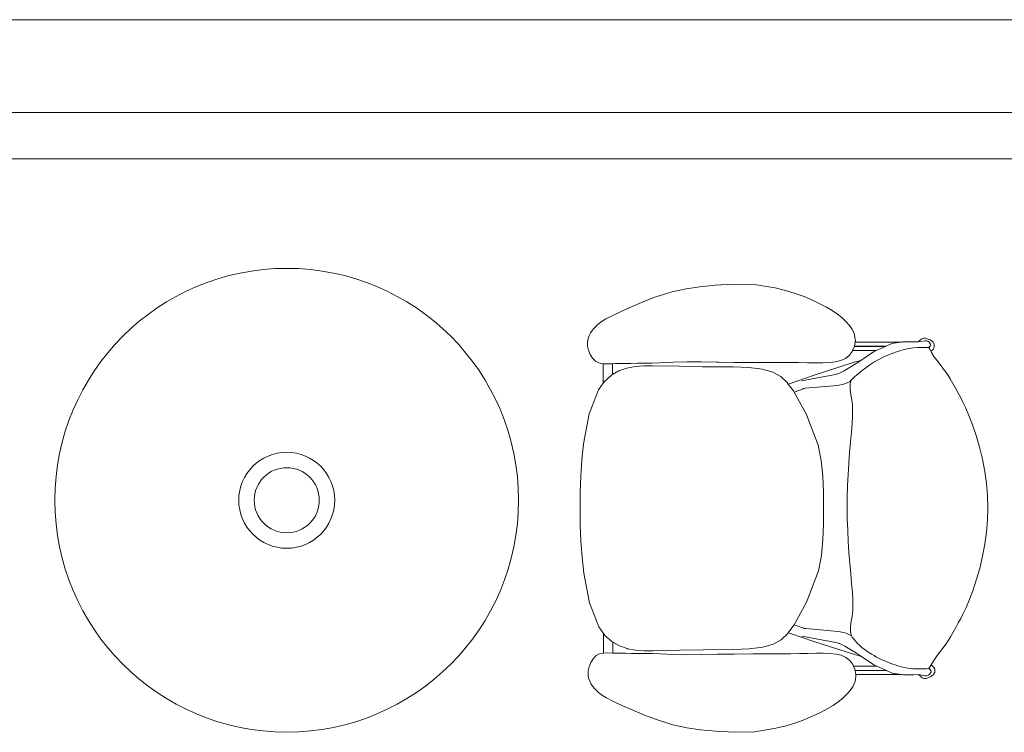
# Model space of a CAD drawing. Header units: millimetres. Extents: x 99250 to 122845, y -19292 to 18303.
# Tile 34 of 99: x 110835 to 112454, y 17131 to 18302. Entities that reach past the tile are written whole.
import ezdxf

# ---------------------------------------------------------------- set-up
doc = ezdxf.new("R2010")
doc.units = ezdxf.units.MM
doc.header["$MEASUREMENT"] = 0
doc.layers.add('IRISH HOUSE_HYD AIRPORT_DRAINAGE LAYOUT 1$0$GREY SCALE', color=8, linetype='Continuous')
doc.layers.add('IRISH HOUSE_HYD AIRPORT_DRAINAGE LAYOUT 1$0$GREYSCALE', color=8, linetype='Continuous', lineweight=0)
doc.layers.add('M-MEP-ELPR-EQUIP', color=6, linetype='Continuous', lineweight=20)

# ---------------------------------------------------------------- blocks, each defined once
blk = doc.blocks.new('IRISH HOUSE_HYD AIRPORT_DRAINAGE LAYOUT 1$0$FLOOR PLAN')
at = {"layer": 'IRISH HOUSE_HYD AIRPORT_DRAINAGE LAYOUT 1$0$GREYSCALE', "color": 8, "lineweight": 0, "ltscale": 0.2}
blk.add_line((21163.6, 18301.8), (1808.8, 18301.8), dxfattribs=at)
at = {"layer": 'IRISH HOUSE_HYD AIRPORT_DRAINAGE LAYOUT 1$0$GREYSCALE', "color": 8, "lineweight": 0, "ltscale": 0.25}
for p, q in [((21163.6, 18149.4), (1806, 18149.4)), ((6935.6, 18149.4), (21163.6, 18149.4)), ((8543.7, 18149.4), (21163.6, 18149.4)), ((21163.6, 18073.2), (6935.6, 18073.2))]:
    blk.add_line(p, q, dxfattribs=at)
at = {"layer": 'IRISH HOUSE_HYD AIRPORT_DRAINAGE LAYOUT 1$0$GREYSCALE', "color": 8, "lineweight": 0}
for p, q in [((12008.8, 17867.4), (11978.4, 17865.6)), ((12042.5, 17866.4), (12008.8, 17867.4)), ((12077.1, 17861), (12042.5, 17866.4)), ((11907.9, 17854.8), (11879.3, 17845.6)), ((11930.8, 17859.8), (11907.9, 17854.8)), ((11953.2, 17863.1), (11930.8, 17859.8)), ((11978.4, 17865.6), (11953.2, 17863.1)), ((12093.9, 17856.9), (12077.1, 17861)), ((12109.8, 17852), (12093.9, 17856.9)), ((12124.6, 17846.7), (12109.8, 17852)), ((11861.1, 17838.5), (11842.1, 17830.5)), ((11879.3, 17845.6), (11861.1, 17838.5)), ((12138.2, 17841), (12124.6, 17846.7)), ((12150.5, 17835.1), (12138.2, 17841)), ((12161.5, 17829.3), (12150.5, 17835.1)), ((11824.2, 17822.4), (11809.1, 17815.4)), ((11842.1, 17830.5), (11824.2, 17822.4)), ((12171, 17823.7), (12161.5, 17829.3)), ((12179.4, 17818.1), (12171, 17823.7)), ((12186.8, 17812.3), (12179.4, 17818.1)), ((11788.3, 17803.2), (11785.3, 17800.5)), ((11792.5, 17806.2), (11788.3, 17803.2)), ((11799, 17810.1), (11792.5, 17806.2)), ((11809.1, 17815.4), (11799, 17810.1)), ((12193.4, 17805.9), (12186.8, 17812.3)), ((12193.4, 17805.9), (12199.1, 17799.5)), ((11773.6, 17787.3), (11771.2, 17782.7)), ((11773.6, 17787.3), (11776.2, 17791.1)), ((11776.2, 17791.1), (11779.1, 17794.5)), ((11782.2, 17797.7), (11779.1, 17794.5)), ((11785.3, 17800.5), (11782.2, 17797.7)), ((12204, 17792.4), (12199.1, 17799.5)), ((12204, 17792.4), (12207.3, 17784.7)), ((11769.5, 17777.6), (11768.6, 17771.9)), ((11768.6, 17771.9), (11768.8, 17765.6)), ((11771.2, 17782.7), (11769.5, 17777.6)), ((12207.3, 17784.7), (12207.6, 17782.9)), ((12208.5, 17776.8), (12207.6, 17782.9)), ((12207.6, 17766.1), (12208.5, 17772)), ((12208.6, 17776.6), (12208.5, 17776.8)), ((12208.5, 17772), (12208.9, 17774.6)), ((12284.5, 17772.1), (12208.5, 17772)), ((12208.6, 17776.6), (12208.9, 17774.6)), ((12268.6, 17769.6), (12259.4, 17765.5)), ((12271.7, 17770.5), (12268.6, 17769.6)), ((12284.5, 17772.1), (12271.7, 17770.5)), ((12286.5, 17772.4), (12284.5, 17772.1)), ((12289.5, 17772.4), (12286.5, 17772.4)), ((12289.5, 17772.4), (12301.1, 17772.4)), ((12303.9, 17772.4), (12301.1, 17772.4)), ((12311.7, 17772.2), (12303.9, 17772.4)), ((12311.7, 17772.2), (12312.2, 17772.2)), ((12320.4, 17773.4), (12312.2, 17772.2)), ((12312.2, 17772.2), (12312.9, 17773.1)), ((12315.5, 17775.4), (12312.9, 17773.1)), ((12317.9, 17777.4), (12315.5, 17775.4)), ((12320.8, 17778.5), (12317.9, 17777.4)), ((12320.4, 17773.4), (12322.9, 17774.2)), ((12324, 17778.5), (12320.8, 17778.5)), ((12322.9, 17774.2), (12325.6, 17774.2)), ((12326.9, 17777.4), (12324, 17778.5)), ((12325.6, 17774.2), (12328.1, 17773.4)), ((12326.9, 17777.4), (12331.7, 17775.7)), ((12328.1, 17773.4), (12330.1, 17771.9)), ((12330.1, 17771.9), (12331.3, 17770.1)), ((12331.6, 17769.7), (12331.3, 17770.1)), ((12331.7, 17769.5), (12331.6, 17769.7)), ((12331.7, 17775.7), (12335.6, 17773.2)), ((12331.9, 17769.2), (12331.7, 17769.5)), ((12332, 17769.1), (12331.9, 17769.2)), ((12332.1, 17768.9), (12332, 17769.1)), ((12332.1, 17768.8), (12332.1, 17768.9)), ((12335.6, 17773.2), (12336.5, 17772)), ((12336.5, 17772), (12337.2, 17770.9)), ((12337.2, 17770.9), (12337.7, 17769.9)), ((12337.7, 17769.9), (12338.1, 17769)), ((12338.1, 17769), (12338.4, 17768.2)), ((11768.8, 17765.6), (11770.3, 17758.7)), ((11770.3, 17758.7), (11773, 17751.8)), ((12198.8, 17750.1), (12203.8, 17756.8)), ((12203.8, 17756.8), (12204.4, 17758.2)), ((12204.4, 17758.2), (12207.1, 17764.5)), ((12243.3, 17758.3), (12204.4, 17758.2)), ((12207.1, 17764.5), (12207.2, 17764.8)), ((12207.2, 17764.8), (12207.4, 17765.4)), ((12207.2, 17764.8), (12258.2, 17764.9)), ((12207.4, 17765.4), (12207.6, 17766.1)), ((12259.4, 17765.5), (12207.4, 17765.4)), ((12238.6, 17756.1), (12218, 17742)), ((12243.3, 17758.3), (12238.6, 17756.1)), ((12258.2, 17764.9), (12243.3, 17758.3)), ((12259.4, 17765.5), (12258.2, 17764.9)), ((12329.5, 17762.9), (12329.3, 17763.2)), ((12329.5, 17762.9), (12330.1, 17763.4)), ((12331.1, 17760.2), (12329.5, 17762.9)), ((12330.3, 17763.6), (12330.1, 17763.4)), ((12331.4, 17765.4), (12330.3, 17763.6)), ((12332.9, 17756.9), (12331.1, 17760.2)), ((12331.4, 17765.4), (12331.6, 17765.6)), ((12331.6, 17765.6), (12331.8, 17765.9)), ((12331.8, 17765.9), (12331.9, 17766.1)), ((12331.9, 17766.1), (12332, 17766.2)), ((12332, 17766.2), (12332.1, 17766.3)), ((12332.2, 17768.7), (12332.1, 17768.8)), ((12332.1, 17766.3), (12332.2, 17766.4)), ((12332.3, 17768.6), (12332.2, 17768.7)), ((12332.2, 17768.7), (12332.2, 17768.7)), ((12332.2, 17766.6), (12332.3, 17766.7)), ((12332.2, 17766.5), (12332.2, 17766.6)), ((12332.2, 17766.4), (12332.2, 17766.5)), ((12332.3, 17768.5), (12332.3, 17768.6)), ((12332.3, 17768.4), (12332.3, 17768.5)), ((12332.3, 17768.5), (12332.3, 17768.5)), ((12332.4, 17768.3), (12332.3, 17768.4)), ((12332.3, 17766.8), (12332.3, 17766.9)), ((12332.3, 17766.9), (12332.4, 17766.9)), ((12332.3, 17766.7), (12332.3, 17766.8)), ((12332.3, 17766.7), (12332.3, 17766.7)), ((12332.4, 17768.2), (12332.4, 17768.3)), ((12332.4, 17768.3), (12332.4, 17768.3)), ((12332.4, 17768.1), (12332.4, 17768.2)), ((12332.4, 17768.2), (12332.4, 17768.2)), ((12332.4, 17768), (12332.4, 17768.1)), ((12332.4, 17767.9), (12332.4, 17768)), ((12332.4, 17768), (12332.4, 17768)), ((12332.5, 17767.8), (12332.4, 17767.9)), ((12332.4, 17767.3), (12332.4, 17767.4)), ((12332.4, 17767.4), (12332.5, 17767.4)), ((12332.4, 17767.2), (12332.4, 17767.3)), ((12332.4, 17767.1), (12332.4, 17767.2)), ((12332.4, 17767.2), (12332.4, 17767.2)), ((12332.4, 17767), (12332.4, 17767.1)), ((12332.4, 17767.1), (12332.4, 17767.1)), ((12332.4, 17766.9), (12332.4, 17767)), ((12332.5, 17767.7), (12332.5, 17767.8)), ((12332.5, 17767.8), (12332.5, 17767.8)), ((12332.5, 17767.6), (12332.5, 17767.7)), ((12332.5, 17767.5), (12332.5, 17767.6)), ((12332.5, 17767.6), (12332.5, 17767.6)), ((12332.5, 17767.4), (12332.5, 17767.5)), ((12335.6, 17758.6), (12332.9, 17756.9)), ((12334.1, 17754.8), (12332.9, 17756.9)), ((12337.9, 17748.6), (12334.1, 17754.8)), ((12336.5, 17759.8), (12335.6, 17758.6)), ((12337.2, 17760.9), (12336.5, 17759.8)), ((12337.7, 17761.9), (12337.2, 17760.9)), ((12338.1, 17762.8), (12337.7, 17761.9)), ((12338.4, 17763.7), (12338.1, 17762.8)), ((12338.4, 17768.2), (12338.5, 17767.4)), ((12338.5, 17764.4), (12338.4, 17763.7)), ((12338.5, 17767.4), (12338.6, 17766.6)), ((12338.6, 17765.2), (12338.5, 17764.4)), ((12338.6, 17766.6), (12338.6, 17765.9)), ((12338.6, 17765.9), (12338.6, 17765.2)), ((11773, 17751.8), (11776.8, 17745.6)), ((11776.8, 17745.6), (11781.6, 17740.8)), ((11781.6, 17740.8), (11781.9, 17740.6)), ((11781.9, 17740.6), (11787.5, 17737.7)), ((11787.5, 17737.7), (11793.8, 17736.4)), ((11794.2, 17736.4), (11794.2, 17736.8)), ((11809.7, 17736.4), (11809.7, 17736.8)), ((11814.8, 17736.6), (11809.7, 17736.4)), ((11822.4, 17736.8), (11814.8, 17736.6)), ((11822.5, 17736.8), (11822.4, 17736.8)), ((11830.8, 17736.9), (11822.5, 17736.8)), ((11840.2, 17737.1), (11830.8, 17736.9)), ((11850.9, 17737.2), (11840.2, 17737.1)), ((11862.5, 17737.4), (11850.9, 17737.2)), ((11874.6, 17737.6), (11862.5, 17737.4)), ((11886.7, 17738), (11874.6, 17737.6)), ((11910, 17739.1), (11886.7, 17738)), ((11910, 17739.1), (11932.7, 17739.8)), ((11932.7, 17739.8), (11955.7, 17739.5)), ((11955.7, 17739.5), (11980.7, 17739)), ((11980.7, 17739), (11984.6, 17739)), ((11980.7, 17739), (11984.6, 17739)), ((11984.6, 17739), (12009.1, 17738.7)), ((12009.1, 17738.7), (12039.6, 17738.6)), ((12039.6, 17738.6), (12070.8, 17738.7)), ((12070.8, 17738.7), (12086.2, 17738.7)), ((12086.2, 17738.7), (12101.3, 17738.6)), ((12101.3, 17738.6), (12115.9, 17738.3)), ((12115.9, 17738.3), (12130, 17738.1)), ((12130, 17738.1), (12143.2, 17737.9)), ((12139.8, 17717), (12206.9, 17738.8)), ((12143.2, 17737.9), (12155.3, 17737.9)), ((12155.3, 17737.9), (12166.3, 17738.3)), ((12166.3, 17738.3), (12176.4, 17739.5)), ((12176.4, 17739.5), (12184.9, 17741.5)), ((12184.9, 17741.5), (12192.4, 17744.9)), ((12210.1, 17736.6), (12190.5, 17724.8)), ((12192.4, 17744.9), (12198.8, 17750.1)), ((12206.9, 17738.8), (12218, 17742)), ((12218, 17742), (12210.1, 17736.6)), ((12342.7, 17742.1), (12337.9, 17748.6)), ((12348.1, 17735), (12342.7, 17742.1)), ((11793.8, 17736.4), (11794.2, 17736.4)), ((11794.2, 17736.4), (11800.5, 17736.1)), ((11794.2, 17736.4), (11794.3, 17704.3)), ((11800.5, 17736.1), (11809.7, 17736.4)), ((11809.7, 17718.7), (11809.7, 17736.4)), ((11820.2, 17724.7), (11809.7, 17718.7)), ((11820.2, 17724.7), (11833.2, 17729.2)), ((11833.2, 17729.2), (11833.4, 17729.3)), ((11833.4, 17729.3), (11847, 17732)), ((11847, 17732), (11861.1, 17733.1)), ((11861.1, 17733.1), (11861.2, 17733.1)), ((11861.2, 17733.1), (11875.5, 17733.2)), ((11919.8, 17732.2), (11875.5, 17733.2)), ((11957.8, 17731.6), (11919.8, 17732.2)), ((12008.3, 17731.2), (11957.8, 17731.6)), ((12008.3, 17731.2), (12033.8, 17730)), ((12033.8, 17730), (12056.2, 17727.4)), ((12056.2, 17727.4), (12073.2, 17722.8)), ((12073.2, 17722.8), (12086.2, 17715.7)), ((12176, 17718.9), (12181.9, 17720.5)), ((12181.6, 17720.4), (12181.9, 17720.5)), ((12181.9, 17720.5), (12190.5, 17724.8)), ((12349.7, 17732.9), (12348, 17735.1)), ((12349.7, 17732.9), (12348.1, 17735)), ((12353.8, 17727.5), (12349.7, 17732.9)), ((12359.5, 17719.6), (12353.8, 17727.5)), ((11794.3, 17704.3), (11786.6, 17693.5)), ((11796.5, 17707.4), (11794.3, 17704.3)), ((11807.8, 17717.6), (11796.5, 17707.4)), ((11809.7, 17718.7), (11807.8, 17717.6)), ((12086.2, 17715.7), (12097, 17705.5)), ((12097, 17705.5), (12098.7, 17703.1)), ((12139.8, 17717), (12101.5, 17704.1)), ((12120.4, 17708.5), (12176, 17718.9)), ((12193, 17703.9), (12201.6, 17708)), ((12200.2, 17703.2), (12201.6, 17708)), ((12201.6, 17708), (12202, 17709.2)), ((12364.5, 17711.9), (12359.5, 17719.6)), ((12369, 17704.2), (12364.5, 17711.9)), ((11786.6, 17693.5), (11771.6, 17654)), ((12098.7, 17703.1), (12101.5, 17704.1)), ((12098.7, 17703.1), (12107, 17691.8)), ((12107, 17691.8), (12108.1, 17689.8)), ((12108.1, 17689.8), (12123.6, 17695.1)), ((12108.1, 17689.8), (12128.6, 17652.9)), ((12122.8, 17695.8), (12123, 17695.8)), ((12123, 17695.8), (12126.4, 17696.1)), ((12126.6, 17696.1), (12123.6, 17695.1)), ((12123.6, 17695.1), (12126.4, 17696.1)), ((12126.4, 17696.1), (12126.6, 17696.1)), ((12126.6, 17696.1), (12179.8, 17700.8)), ((12179.8, 17700.8), (12189.3, 17702.8)), ((12193, 17703.9), (12189.3, 17702.8)), ((12200.2, 17694.4), (12200.2, 17703.2)), ((12201.5, 17685.6), (12200.2, 17694.4)), ((12373.3, 17696.5), (12369, 17704.2)), ((12377.4, 17689), (12373.3, 17696.5)), ((12381.5, 17681.5), (12377.4, 17689)), ((12203.1, 17676.9), (12201.5, 17685.6)), ((12204.1, 17668.4), (12203.1, 17676.9)), ((12385.7, 17673.2), (12381.5, 17681.5)), ((12390.3, 17663.4), (12385.7, 17673.2)), ((12204.4, 17659.6), (12204.1, 17668.4)), ((12204.1, 17649.6), (12204.4, 17659.6)), ((12395.4, 17651.3), (12390.3, 17663.4)), ((11771.6, 17654), (11762.3, 17604.8)), ((12128.6, 17652.9), (12129.2, 17651.3)), ((12129.2, 17651.3), (12147.9, 17602.4)), ((12203.4, 17638.2), (12204.1, 17649.6)), ((12401.2, 17636.1), (12395.4, 17651.3)), ((12200.9, 17607.8), (12202.3, 17623.8)), ((12202.3, 17624.1), (12203.4, 17638.2)), ((12202.3, 17623.8), (12202.3, 17624.1)), ((12407.2, 17618.5), (12401.2, 17636.1)), ((12199.4, 17590.5), (12200.9, 17607.8)), ((12412.9, 17599.3), (12407.2, 17618.5)), ((11762.3, 17604.8), (11759.5, 17578.8)), ((12152.8, 17577.4), (12147.9, 17602.4)), ((12417.9, 17579.4), (12412.9, 17599.3)), ((11759.5, 17578.8), (11757.7, 17552.3)), ((12155.4, 17551.8), (12152.8, 17577.4)), ((12198, 17572.4), (12199.4, 17590.5)), ((12421.6, 17559.5), (12417.9, 17579.4)), ((12196.9, 17554.3), (12198, 17572.4)), ((12424.3, 17539.6), (12421.6, 17559.5)), ((11757.7, 17552.3), (11756.7, 17525.5)), ((12156.3, 17525.7), (12155.4, 17551.8)), ((12196.2, 17536), (12196.9, 17554.3)), ((12195.6, 17517.5), (12196.2, 17536)), ((12425.9, 17519.7), (12424.3, 17539.6)), ((11756.7, 17525.5), (11756.5, 17498.6)), ((12156.4, 17499.3), (12156.3, 17525.7)), ((12195.4, 17499.4), (12195.6, 17517.5)), ((12426.4, 17499.8), (12425.9, 17519.7)), ((11756.5, 17498.6), (11756.8, 17471.7)), ((12156.4, 17473), (12156.4, 17499.3)), ((12195.6, 17481.3), (12195.4, 17499.4)), ((12425.9, 17479.9), (12426.4, 17499.8)), ((12195.6, 17481.3), (12196.3, 17462.7)), ((12424.4, 17460), (12425.9, 17479.9)), ((11756.8, 17471.7), (11757.9, 17444.9)), ((12155.5, 17446.9), (12156.4, 17473)), ((12197.1, 17444.5), (12196.3, 17462.7)), ((12153.1, 17421.2), (12155.5, 17446.9)), ((12421.9, 17440), (12424.4, 17460)), ((11757.9, 17444.9), (11759.8, 17418.5)), ((12198.3, 17426.3), (12197.1, 17444.5)), ((12418.1, 17420.1), (12421.9, 17440)), ((11759.8, 17418.5), (11762.7, 17392.5)), ((12148.3, 17396.2), (12153.1, 17421.2)), ((12199.7, 17408.3), (12198.3, 17426.3)), ((12413.2, 17400.2), (12418.1, 17420.1)), ((12201.2, 17391), (12199.7, 17408.3)), ((12407.6, 17381), (12413.2, 17400.2)), ((11762.7, 17392.5), (11772.1, 17343.3)), ((12129.7, 17347.2), (12148.3, 17396.2)), ((12202.7, 17375), (12201.2, 17391)), ((12401.7, 17363.4), (12407.6, 17381)), ((12202.7, 17374.7), (12202.7, 17375)), ((12203.9, 17360.6), (12202.7, 17374.7)), ((12203.9, 17360.6), (12204.7, 17349.2)), ((12204.9, 17339.2), (12204.7, 17349.2)), ((12396, 17348.1), (12401.7, 17363.4)), ((11772.1, 17343.3), (11787.2, 17303.9)), ((12129.1, 17345.6), (12108.1, 17307.5)), ((12129.7, 17347.2), (12129.1, 17345.6)), ((12204.6, 17330.3), (12204.9, 17339.2)), ((12386.3, 17326.2), (12390.9, 17336)), ((12390.9, 17336), (12396, 17348.1)), ((12202.1, 17313.2), (12203.7, 17321.9)), ((12203.7, 17321.9), (12204.6, 17330.3)), ((12378, 17310.4), (12382.1, 17318)), ((12382.1, 17318), (12386.3, 17326.2)), ((11787.2, 17303.9), (11795, 17293.1)), ((12107.7, 17306.7), (12098.7, 17294.3)), ((12108.1, 17307.5), (12107.7, 17306.7)), ((12124.3, 17302), (12108.1, 17307.5)), ((12123.4, 17301.4), (12123.7, 17301.4)), ((12127.1, 17301.1), (12123.7, 17301.4)), ((12124.3, 17302), (12127.3, 17301.1)), ((12127.1, 17301.1), (12124.3, 17302)), ((12127.3, 17301.1), (12127.1, 17301.1)), ((12180.5, 17296.6), (12127.3, 17301.1)), ((12200.8, 17304.4), (12202.1, 17313.2)), ((12200.9, 17295.6), (12200.8, 17304.4)), ((12369.8, 17295.2), (12374, 17302.9)), ((12374, 17302.9), (12378, 17310.4)), ((11795, 17293.1), (11797.2, 17290)), ((11795, 17261), (11795, 17293.1)), ((11797.2, 17290), (11808.6, 17279.9)), ((12097.7, 17292.9), (12087, 17282.7)), ((12098.7, 17294.3), (12097.7, 17292.9)), ((12098.7, 17294.3), (12102.2, 17293)), ((12140.6, 17280.2), (12102.2, 17293)), ((12176.8, 17278.5), (12121.1, 17288.7)), ((12190, 17294.6), (12180.5, 17296.6)), ((12190, 17294.6), (12193.7, 17293.5)), ((12202.8, 17289.3), (12193.7, 17293.5)), ((12202.8, 17289.3), (12200.9, 17295.6)), ((12202.8, 17289.3), (12202.8, 17289.2)), ((12203.4, 17287.3), (12202.8, 17289.2)), ((12360.2, 17279.7), (12365.2, 17287.5)), ((12365.2, 17287.5), (12369.8, 17295.2)), ((11808.6, 17279.9), (11810.5, 17278.8)), ((11810.5, 17261), (11810.5, 17278.8)), ((11810.5, 17278.8), (11821, 17272.8)), ((11821, 17272.8), (11834, 17268.3)), ((11834.2, 17268.2), (11834, 17268.3)), ((11834.2, 17268.2), (11847.8, 17265.6)), ((12034.6, 17268.2), (12009.1, 17266.9)), ((12057, 17270.9), (12034.6, 17268.2)), ((12074, 17275.5), (12057, 17270.9)), ((12087, 17282.7), (12074, 17275.5)), ((12207.7, 17258.6), (12140.6, 17280.2)), ((12182.7, 17276.8), (12176.8, 17278.5)), ((12182.7, 17276.8), (12182.3, 17277)), ((12191.3, 17272.6), (12182.7, 17276.8)), ((12191.3, 17272.6), (12210.9, 17260.9)), ((12350.5, 17266.4), (12354.6, 17271.8)), ((12354.6, 17271.8), (12360.2, 17279.7)), ((11777.7, 17251.7), (11773.9, 17245.5)), ((11782.4, 17256.5), (11777.7, 17251.7)), ((11782.8, 17256.8), (11782.4, 17256.5)), ((11788.4, 17259.6), (11782.8, 17256.8)), ((11794.6, 17260.9), (11788.4, 17259.6)), ((11795, 17261), (11794.6, 17260.9)), ((11801.4, 17261.3), (11795, 17261)), ((11801.4, 17261.3), (11810.5, 17261)), ((11810.5, 17261), (11815.6, 17260.9)), ((11815.6, 17260.9), (11823.2, 17260.7)), ((11823.2, 17260.7), (11823.3, 17260.7)), ((11823.3, 17260.7), (11831.6, 17260.6)), ((11831.6, 17260.6), (11841, 17260.5)), ((11841, 17260.5), (11851.7, 17260.4)), ((11861.9, 17264.5), (11847.8, 17265.6)), ((11851.7, 17260.4), (11863.3, 17260.2)), ((11862, 17264.5), (11861.9, 17264.5)), ((11876.3, 17264.4), (11862, 17264.5)), ((11863.3, 17260.2), (11875.4, 17260.1)), ((11875.4, 17260.1), (11887.6, 17259.7)), ((11876.3, 17264.4), (11920.6, 17265.6)), ((11887.6, 17259.7), (11910.9, 17258.7)), ((11910.9, 17258.7), (11933.5, 17258.1)), ((11920.6, 17265.6), (11958.6, 17266.3)), ((11956.5, 17258.4), (11933.5, 17258.1)), ((11981.5, 17259), (11956.5, 17258.4)), ((12009.1, 17266.9), (11958.6, 17266.3)), ((11985.4, 17259.1), (11981.5, 17259)), ((11985.4, 17259.1), (11981.5, 17259)), ((12009.9, 17259.4), (11985.4, 17259.1)), ((12040.4, 17259.6), (12009.9, 17259.4)), ((12071.6, 17259.6), (12040.4, 17259.6)), ((12087, 17259.7), (12071.6, 17259.6)), ((12102.1, 17259.8), (12087, 17259.7)), ((12116.8, 17260.1), (12102.1, 17259.8)), ((12130.8, 17260.5), (12116.8, 17260.1)), ((12144, 17260.7), (12130.8, 17260.5)), ((12156.2, 17260.7), (12144, 17260.7)), ((12167.1, 17260.3), (12156.2, 17260.7)), ((12167.1, 17260.3), (12177.2, 17259.2)), ((12185.8, 17257.3), (12177.2, 17259.2)), ((12193.3, 17253.9), (12185.8, 17257.3)), ((12199.7, 17248.6), (12193.3, 17253.9)), ((12218.9, 17255.5), (12207.7, 17258.6)), ((12210.9, 17260.9), (12218.9, 17255.5)), ((12218.9, 17255.5), (12239.4, 17241.4)), ((12338.7, 17250.6), (12343.5, 17257.2)), ((12343.5, 17257.2), (12348.9, 17264.3)), ((12348.8, 17264.2), (12350.5, 17266.4)), ((12348.9, 17264.3), (12350.5, 17266.4)), ((11771.2, 17238.6), (11769.7, 17231.7)), ((11773.9, 17245.5), (11771.2, 17238.6)), ((12204.7, 17242), (12199.7, 17248.6)), ((12205.9, 17239.2), (12204.7, 17242)), ((12244.2, 17239.3), (12205.9, 17239.2)), ((12208, 17234.3), (12205.9, 17239.2)), ((12239.4, 17241.4), (12244.2, 17239.3)), ((12244.2, 17239.3), (12259.1, 17232.7)), ((12299.9, 17235.7), (12299.9, 17235.6)), ((12329.9, 17235.4), (12329.8, 17235.4)), ((12329.9, 17235.4), (12332, 17239)), ((12331, 17234.5), (12329.9, 17235.4)), ((12332, 17239), (12333.2, 17241.4)), ((12333.2, 17241.4), (12334.9, 17244.5)), ((12333.2, 17241.4), (12334.4, 17240.6)), ((12334.4, 17240.6), (12335.4, 17239.9)), ((12334.9, 17244.5), (12338.7, 17250.6)), ((12335.4, 17239.9), (12336.2, 17239.2)), ((12336.2, 17239.2), (12336.9, 17238.5)), ((12336.9, 17238.5), (12337.4, 17237.9)), ((12337.4, 17237.9), (12337.9, 17237.2)), ((12337.9, 17237.2), (12338.3, 17236.6)), ((12338.3, 17236.6), (12338.6, 17236.1)), ((12338.6, 17236.1), (12338.9, 17235.5)), ((12338.9, 17235.5), (12339.1, 17235)), ((12339.1, 17235), (12339.3, 17234.5)), ((11769.7, 17231.7), (11769.6, 17225.4)), ((11769.6, 17225.4), (11770.5, 17219.7)), ((11770.5, 17219.7), (11772.2, 17214.6)), ((12208.5, 17232.7), (12208, 17234.3)), ((12259.1, 17232.7), (12208.5, 17232.6)), ((12208.5, 17232.6), (12208.5, 17232.7)), ((12208.6, 17232.1), (12208.5, 17232.6)), ((12208.6, 17232.1), (12260.3, 17232.2)), ((12209.6, 17225.5), (12208.6, 17232.1)), ((12208.6, 17215.9), (12209.5, 17222)), ((12209.8, 17224.3), (12209.5, 17222.2)), ((12209.5, 17222.2), (12209.5, 17222)), ((12209.6, 17225.5), (12285.5, 17225.6)), ((12209.8, 17224.3), (12209.6, 17225.5)), ((12259.1, 17232.7), (12260.3, 17232.2)), ((12260.3, 17232.2), (12269.5, 17228.1)), ((12269.5, 17228.1), (12272.6, 17227.2)), ((12272.6, 17227.2), (12285.5, 17225.6)), ((12285.5, 17225.6), (12287.4, 17225.4)), ((12287.4, 17225.4), (12290.5, 17225.4)), ((12290.5, 17225.4), (12302.1, 17225.4)), ((12302.1, 17225.4), (12304.9, 17225.4)), ((12304.9, 17225.4), (12312.7, 17225.6)), ((12312.7, 17225.6), (12313.2, 17225.6)), ((12313.8, 17224.7), (12313.2, 17225.6)), ((12323.9, 17223.7), (12313.2, 17225.6)), ((12313.8, 17224.7), (12316.5, 17222.5)), ((12316.5, 17222.5), (12318.9, 17220.5)), ((12318.9, 17220.5), (12321.8, 17219.4)), ((12321.8, 17219.4), (12324.9, 17219.4)), ((12326.5, 17223.7), (12323.9, 17223.7)), ((12324.9, 17219.4), (12327.9, 17220.5)), ((12329, 17224.5), (12326.5, 17223.7)), ((12332.6, 17222.2), (12327.9, 17220.5)), ((12331, 17226), (12329, 17224.5)), ((12331, 17234.5), (12331.2, 17234.3)), ((12332.6, 17228.3), (12331, 17226)), ((12331.2, 17234.3), (12332.9, 17231.7)), ((12332.6, 17228.3), (12332.9, 17228.8)), ((12334, 17223.1), (12332.6, 17222.2)), ((12333.2, 17231.3), (12332.9, 17231.7)), ((12333.2, 17229.3), (12332.9, 17228.8)), ((12333.4, 17230.8), (12333.2, 17231.3)), ((12333.2, 17229.3), (12333.4, 17229.7)), ((12333.4, 17230.3), (12333.4, 17230.8)), ((12333.4, 17229.7), (12333.4, 17230.3)), ((12335.1, 17223.9), (12334, 17223.1)), ((12336, 17224.7), (12335.1, 17223.9)), ((12336.8, 17225.4), (12336, 17224.7)), ((12337.4, 17226.1), (12336.8, 17225.4)), ((12337.9, 17226.8), (12337.4, 17226.1)), ((12338.3, 17227.4), (12337.9, 17226.8)), ((12338.6, 17227.9), (12338.3, 17227.4)), ((12338.9, 17228.5), (12338.6, 17227.9)), ((12339.1, 17229), (12338.9, 17228.5)), ((12339.3, 17229.5), (12339.1, 17229)), ((12339.3, 17234.5), (12339.5, 17234)), ((12339.5, 17230), (12339.3, 17229.5)), ((12339.5, 17234), (12339.6, 17233.5)), ((12339.6, 17230.5), (12339.5, 17230)), ((12339.6, 17233.5), (12339.7, 17233)), ((12339.7, 17231), (12339.6, 17230.5)), ((12339.7, 17233), (12339.7, 17232.5)), ((12339.7, 17232.5), (12339.7, 17232)), ((12339.7, 17232), (12339.7, 17231.5)), ((12339.7, 17231.5), (12339.7, 17231)), ((11774.6, 17210.1), (11772.2, 17214.6)), ((11777.2, 17206.2), (11774.6, 17210.1)), ((11780.1, 17202.8), (11777.2, 17206.2)), ((11783.3, 17199.7), (11780.1, 17202.8)), ((12200.2, 17199.3), (12205, 17206.4)), ((12208.3, 17214.1), (12205, 17206.4)), ((12208.6, 17215.9), (12208.3, 17214.1)), ((11783.3, 17199.7), (11786.4, 17196.9)), ((11786.4, 17196.9), (11789.4, 17194.2)), ((11789.4, 17194.2), (11793.5, 17191.2)), ((11793.5, 17191.2), (11800.1, 17187.3)), ((11800.1, 17187.3), (11810.2, 17182.1)), ((12180.5, 17180.6), (12187.9, 17186.5)), ((12187.9, 17186.5), (12194.4, 17192.8)), ((12194.4, 17192.8), (12200.2, 17199.3)), ((11810.2, 17182.1), (11825.3, 17175)), ((11825.3, 17175), (11843.3, 17167.1)), ((12162.6, 17169.4), (12172.2, 17175)), ((12172.2, 17175), (12180.5, 17180.6)), ((11843.3, 17167.1), (11862.3, 17159.1)), ((11862.3, 17159.1), (11880.5, 17152.1)), ((12125.8, 17151.9), (12139.4, 17157.6)), ((12139.4, 17157.6), (12151.7, 17163.5)), ((12151.7, 17163.5), (12162.6, 17169.4)), ((11880.5, 17152.1), (11909.1, 17142.9)), ((11909.1, 17142.9), (11932.1, 17138)), ((11932.1, 17138), (11954.4, 17134.8)), ((12078.4, 17137.4), (12095.1, 17141.5)), ((12095.1, 17141.5), (12111, 17146.4)), ((12111, 17146.4), (12125.8, 17151.9)), ((11954.4, 17134.8), (11979.6, 17132.4)), ((11979.6, 17132.4), (12010, 17130.8)), ((12010, 17130.8), (12043.8, 17131.8)), ((12043.8, 17131.8), (12078.4, 17137.4))]:
    blk.add_line(p, q, dxfattribs=at)
at = {"layer": 'IRISH HOUSE_HYD AIRPORT_DRAINAGE LAYOUT 1$0$GREYSCALE', "color": 8, "lineweight": 0, "ltscale": 25}
blk.add_circle((11274.3, 17512.1), 381.1, dxfattribs=at)
at = {"layer": 'IRISH HOUSE_HYD AIRPORT_DRAINAGE LAYOUT 1$0$GREYSCALE', "color": 8, "lineweight": 0}
for radius in [78.9, 53.5]:
    blk.add_circle((11274.3, 17512.1), radius, dxfattribs=at)
for points, knots in [([(12329.3, 17763.2), (12325.8, 17763.3), (12319.9, 17763.5), (12293.9, 17762.5), (12250.9, 17749.2), (12216.2, 17723.7), (12200.7, 17707.9), (12200, 17707.2)], [0, 0, 0, 0, 0.547886, 0.900137, 3.99791, 7.254861, 7.397388, 7.397388, 7.397388, 7.397388]), ([(12329.8, 17235.4), (12324.6, 17235.1), (12314.6, 17234.7), (12292.9, 17235.6), (12252.9, 17247.4), (12218.3, 17267.3), (12203.4, 17287.3)], [0, 0, 0, 0, 0.799978, 1.535578, 3.324073, 7.205889, 7.205889, 7.205889, 7.205889])]:
    blk.add_open_spline(points, degree=3, knots=knots, dxfattribs=at)
blk = doc.blocks.new('IRISH HOUSE_HYD AIRPORT_DRAINAGE LAYOUT 1')
at = {"layer": 'IRISH HOUSE_HYD AIRPORT_DRAINAGE LAYOUT 1$0$GREY SCALE'}
blk.add_blockref('IRISH HOUSE_HYD AIRPORT_DRAINAGE LAYOUT 1$0$FLOOR PLAN', (0, 0), dxfattribs=at)

msp = doc.modelspace()

# ---------------------------------------------------------------- block references
at = {"layer": 'M-MEP-ELPR-EQUIP'}
msp.add_blockref('IRISH HOUSE_HYD AIRPORT_DRAINAGE LAYOUT 1', (100000, 0), dxfattribs=at)

doc.saveas('drawing.dxf')
